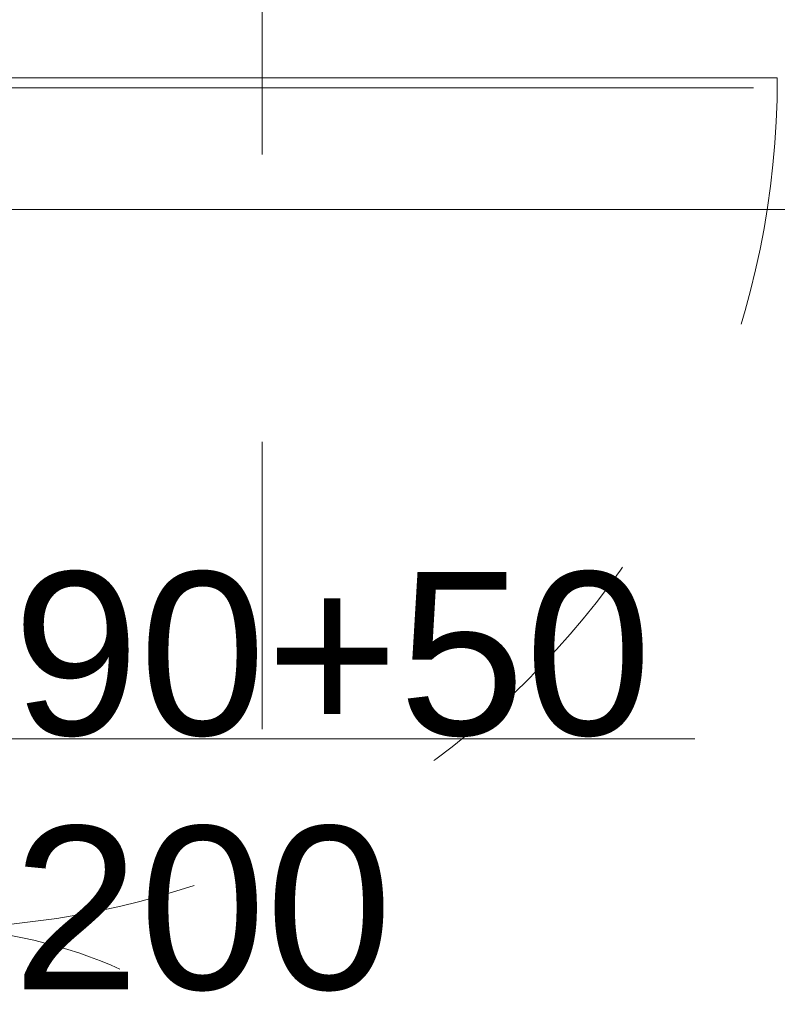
# Model space of a CAD drawing. Header units: centimetres. Extents: x -1737 to 22393, y -8842 to 3838.
# Tile 150 of 174: x 548 to 631, y 2929 to 3038. Entities that reach past the tile are written whole.
import ezdxf

# ---------------------------------------------------------------- set-up
doc = ezdxf.new("R2010")
doc.units = ezdxf.units.CM
doc.linetypes.add('Dash', pattern=[60, 30, -30])
doc.linetypes.add('Oś', pattern=[222.25, 127, -31.75, 31.75, -31.75])
for name, color, linetype, lineweight in [('A-ANNO-DIMS', 211, 'Continuous', 13), ('A-ANNO-DIMS-100', 211, 'Continuous', 13), ('A-DETL-THIN', 151, 'Continuous', 9), ('A-DOOR', 31, 'Continuous', 13), ('A-DOOR-HDLN', 31, 'Continuous', 13), ('A-DOOR-IDEN', 31, 'Continuous', 13), ('S-GRID', 1, 'Continuous', 13)]:
    doc.layers.add(name, color=color, linetype=linetype, lineweight=lineweight)
doc.styles.add('Arial Narrow_2', font='ARIALN.TTF', dxfattribs={"height": 20})
doc.styles.add('Arial_9', font='arial.ttf', dxfattribs={"height": 18})
doc.dimstyles.new('Diagonal_1_100__0__wewnętrzne_2', dxfattribs={"dimscale": 30.48, "dimtxt": 20.468619, "dimasz": 0.656168, "dimexe": 0.164042, "dimexo": 0.0625, "dimgap": 0.032808, "dimtad": 1, "dimdec": 0, "dimdsep": 46, "dimtxsty": 'Arial Narrow_2', "dimblk1": 'OBLIQUE', "dimblk2": 'OBLIQUE', "dimsah": 1, "dimcen": 0.09, "dimazin": 0, "dimtfac": 1, "dimtdec": 4, "dimtix": 1, "dimtmove": 2, "dimatfit": 3, "dimfxl": 0, "dimtvp": 1, "dimtolj": 1, "dimtzin": 0, "dimarcsym": 0})

# ---------------------------------------------------------------- blocks, each defined once
blk = doc.blocks.new('Schueco_FWS_ADS-75-SimplySmart_inw_Family-02 - FWS SI insert unit 90-2508000-3_piętro I __3_90 m_ - stan projektowany')
at = {"layer": 'A-DOOR'}
blk.add_line((-73.05, 7.6), (-73.05, 101.55), dxfattribs=at)
at = {"layer": 'A-DOOR-HDLN', "linetype": 'Dash', "lineweight": 9}
for centre, radius, start, end in [((-73.05, 7.6), 93.95, 360, 90), ((73.05, 7.6), 52.15, 90, 180)]:
    blk.add_arc(centre, radius, start, end, dxfattribs=at)
blk = doc.blocks.new('DIMBLOCK115-3_piętro I __3_90 m_ - stan projektowany')
at = {"layer": 'A-ANNO-DIMS-100', "transparency": 16777216}
for p, q in [((-499.62, 3017.08), (-489.62, 3027.08)), ((1209.38, 3017.08), (1219.38, 3027.08)), ((-499.62, 3012.08), (-499.62, 3022.08)), ((1209.38, 3012.08), (1209.38, 3022.08)), ((-499.62, 3017.08), (-509.62, 3007.08)), ((1209.38, 3017.08), (-499.62, 3017.08)), ((-499.62, 3017.08), (-499.62, 3012.08)), ((1209.38, 3017.08), (1199.38, 3007.08)), ((1209.38, 3017.08), (1209.38, 3012.08))]:
    blk.add_line(p, q, dxfattribs=at)
at = {"layer": 'A-ANNO-DIMS-100', "color": 0, "transparency": 16777216, "insert": (346.33, 3043.93), "char_height": 20, "width": 60.821, "attachment_point": 1, "line_spacing_factor": 0.974696, "style": 'Arial Narrow_2'}
blk.add_mtext('1709', dxfattribs=at)
blk = doc.blocks.new('_Oblique')
at = {"color": 0, "linetype": 'ByBlock', "lineweight": -2}
blk.add_line((-0.5, -0.5), (0.5, 0.5), dxfattribs=at)
blk = doc.blocks.new('etykieta drzwi wymiar i kategoria - Aluprof Curtain Door - etykieta drzwi 1S góra-2374516-3_piętro I __3_90 m_ - stan projektowany')
at = {"layer": 'A-DOOR-IDEN'}
for q in [(0, 0.5984), (0, -0.5984)]:
    blk.add_line((0, 0), q, dxfattribs=at)

msp = doc.modelspace()

# ---------------------------------------------------------------- linework, layer by layer
at = {"layer": 'A-DETL-THIN'}
msp.add_line((534.14, 3030.54), (628.71, 3030.54), dxfattribs=at)
at = {"layer": 'S-GRID', "linetype": 'Oś'}
msp.add_line((574.38, 3816.92), (574.38, 2843.33), dxfattribs=at)

# ---------------------------------------------------------------- block references
at = {"layer": 'A-DOOR', "rotation": 270.0000000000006}
msp.add_blockref('Schueco_FWS_ADS-75-SimplySmart_inw_Family-02 - FWS SI insert unit 90-2508000-3_piętro I __3_90 m_ - stan projektowany', (529.78, 2958.58), dxfattribs=at)
at = {"layer": 'A-DOOR-IDEN', "xscale": 99.99999999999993, "yscale": 99.99999999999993, "zscale": 99.99999999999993, "rotation": 270.0000000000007}
msp.add_blockref('etykieta drzwi wymiar i kategoria - Aluprof Curtain Door - etykieta drzwi 1S góra-2374516-3_piętro I __3_90 m_ - stan projektowany', (562.38, 2958.58), dxfattribs=at)

# ---------------------------------------------------------------- texts
at = {"layer": 'A-DOOR-IDEN', "insert": (546.82, 2953.85), "char_height": 18, "width": 70.8, "attachment_point": 4, "line_spacing_factor": 0.936439, "style": 'Arial_9'}
msp.add_mtext('\\pt127.00008,253.99998,381.00006,507.99996,635.00004,761.99994,889.00002,1015.99992,1143,1270.00008,1396.99998,1524.00006,1650.99996,1778.00004,1904.99994,2032.00002,2158.99992,2286,2413.00008,2539.99998,2667.00006,2793.99996,2921.00004,3047.99994,3175.00002,3301.99992,3429,3556.00008,3682.99998,3810.00006,3936.99996,4064.00004;90+50\\P200', dxfattribs=at)

# ---------------------------------------------------------------- dimensions: what is measured, and where the dimension line sits
at = {"layer": 'A-ANNO-DIMS'}
dim = msp.add_linear_dim(base=(-499.62, 3017.08), p1=(1209.38, 3012.08), p2=(-499.62, 3012.08), dimstyle='Diagonal_1_100__0__wewnętrzne_2', override={"dimpost": '<>', "dimfxl": 1709}, dxfattribs=at)
dim.commit()
dim.dimension.update_dxf_attribs({"geometry": 'DIMBLOCK115-3_piętro I __3_90 m_ - stan projektowany', "text_midpoint": (376.74, 3030.59), "dimtype": 160})

doc.saveas('drawing.dxf')
